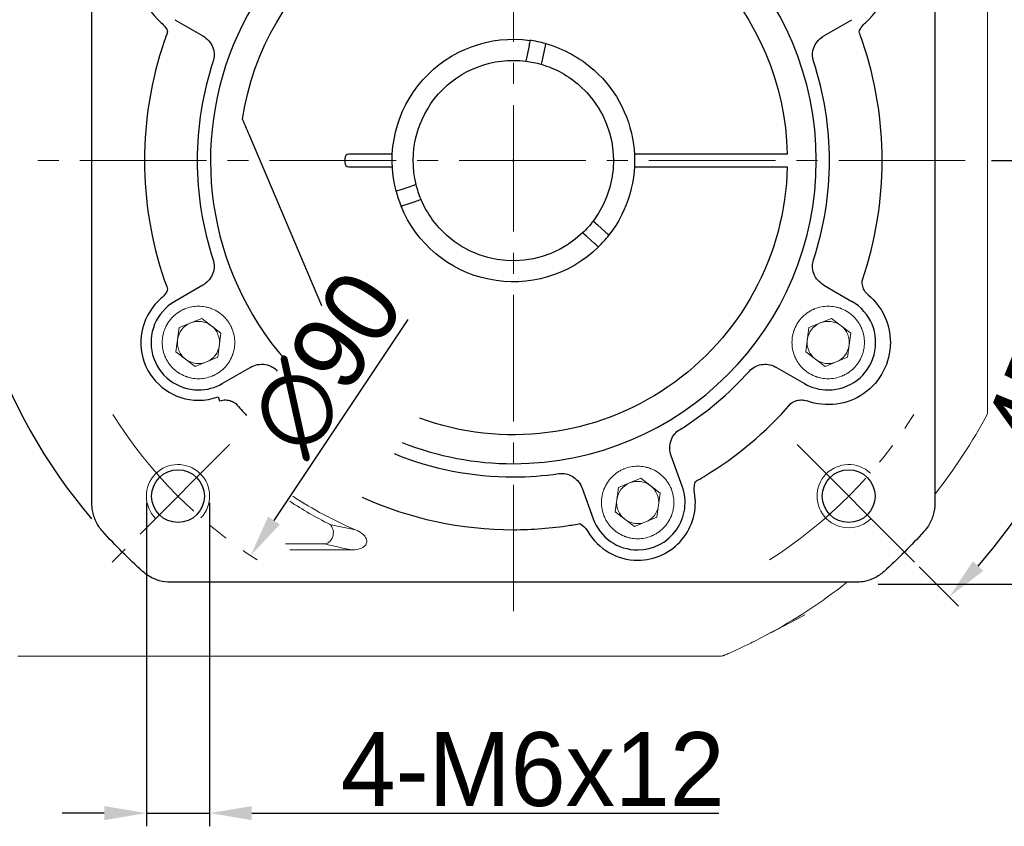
# Model space of a CAD drawing. Header units: millimetres. Extents: x 9533 to 10255, y -112 to 398.
# Tile 3 of 11: x 9615 to 9709, y 154 to 230. Entities that reach past the tile are written whole.
import ezdxf

# ---------------------------------------------------------------- set-up
doc = ezdxf.new("R2010")
doc.units = ezdxf.units.MM
doc.header["$PDSIZE"] = -5
doc.linetypes.add('点画线', pattern=[18, 12, -2, 2, -2])
doc.layers.get('0').update_dxf_attribs({"lineweight": 18})
doc.layers.get('Defpoints').update_dxf_attribs({"lineweight": 18})
for name, color, linetype, lineweight in [('7中心线层', 7, '点画线', 18), ('尺寸线层', 3, 'Continuous', 18), ('粗实线', 7, 'Continuous', 40)]:
    doc.layers.add(name, color=color, linetype=linetype, lineweight=lineweight)
doc.styles.add('工程字', font='txt')
doc.dimstyles.new('DIMSTYLE_17', dxfattribs={"dimtxt": 8, "dimasz": 12, "dimexe": 0.18, "dimexo": 0.0625, "dimgap": 0.09, "dimtad": 1, "dimtih": 1, "dimtoh": 1, "dimdec": 3, "dimdsep": 46, "dimtxsty": 'Standard', "dimblk": '_CAXARROW', "dimcen": 0.09, "dimdle": 24, "dimadec": 0, "dimazin": 0, "dimtfac": 0.7, "dimtdec": 3, "dimtofl": 0, "dimtmove": 0, "dimatfit": 3, "dimfxl": 1, "dimtolj": 1, "dimarcsym": 0})
doc.dimstyles.new('ISO-25', dxfattribs={"dimtxt": 7, "dimasz": 4, "dimexe": 1.25, "dimexo": 0.625, "dimtad": 1, "dimtxsty": '工程字', "dimcen": 2, "dimdle": 8, "dimadec": 0, "dimazin": 0, "dimtfac": 1, "dimtmove": 0, "dimatfit": 3, "dimfxl": 1, "dimarcsym": 0})

# ---------------------------------------------------------------- blocks, each defined once
blk = doc.blocks.new('*D39')
at = {"layer": 'Defpoints', "color": 0}
for p in [(9619.243, 216.644), (9706.719, 216.644), (9688.911, 189.713), (9712.646, 187.392), (9700.045, 178.579)]:
    blk.add_point(p, dxfattribs=at)
at = {"layer": '尺寸线层', "color": 0, "lineweight": -2}
for p, q in [((9707.344, 216.644), (9721.734, 216.644)), ((9700.487, 178.137), (9704.232, 174.392))]:
    blk.add_line(p, q, dxfattribs=at)
blk.add_arc((9661.98, 216.644), 58.504, 318.91817, 356.08183, dxfattribs=at)
at = {"layer": '尺寸线层', "color": 0}
for points in [[(9721.013, 212.624), (9719.681, 212.669), (9720.484, 216.644)], [(9705.591, 178.654), (9706.566, 177.744), (9703.348, 175.276)]]:
    blk.add_solid(points, dxfattribs=at)
at = {"layer": '尺寸线层', "color": 0, "insert": (9712.273, 195.963), "char_height": 7, "attachment_point": 5, "rotation": 67.64689, "style": '工程字'}
blk.add_mtext('45%%d', dxfattribs=at)
blk = doc.blocks.new('*D40')
at = {"layer": 'Defpoints', "color": 0}
for p in [(9700.045, 254.71), (9688.911, 243.575), (9718.336, 231.745), (9619.243, 216.644), (9706.719, 216.644)]:
    blk.add_point(p, dxfattribs=at)
at = {"layer": '尺寸线层', "color": 0, "lineweight": -2}
for p, q in [((9700.487, 255.152), (9704.119, 258.784)), ((9707.344, 216.644), (9721.574, 216.644))]:
    blk.add_line(p, q, dxfattribs=at)
blk.add_arc((9661.98, 216.644), 58.344, 3.9289, 41.0711, dxfattribs=at)
at = {"layer": '尺寸线层', "color": 0}
for points in [[(9706.453, 255.431), (9705.478, 254.521), (9703.235, 257.9)], [(9719.521, 220.619), (9720.853, 220.665), (9720.324, 216.644)]]:
    blk.add_solid(points, dxfattribs=at)
at = {"layer": '尺寸线层', "color": 0, "insert": (9719.694, 240.55), "char_height": 7, "attachment_point": 5, "rotation": 292.5, "style": '工程字'}
blk.add_mtext('45%%d', dxfattribs=at)
blk = doc.blocks.new('*D41')
at = {"layer": 'Defpoints', "color": 0}
for p in [(9686.909, 254.108), (9637.051, 179.181)]:
    blk.add_point(p, dxfattribs=at)
at = {"layer": '尺寸线层', "color": 0, "lineweight": -2}
blk.add_line((9651.959, 201.584), (9639.267, 182.511), dxfattribs=at)
at = {"layer": '尺寸线层', "color": 0}
blk.add_solid([(9638.712, 182.88), (9639.822, 182.141), (9637.051, 179.181)], dxfattribs=at)
at = {"layer": '尺寸线层', "color": 0, "insert": (9644.246, 197.44), "char_height": 7, "attachment_point": 5, "rotation": 56.35918, "style": '工程字'}
blk.add_mtext('∅90', dxfattribs=at)
blk = doc.blocks.new('_CAXARROW')
blk.add_hatch(color=0).paths.add_polyline_path([(0, 0), (-1, 0.125), (-1, -0.125)], flags=0)
blk = doc.blocks.new('*D42')
at = {"layer": 'Defpoints', "color": 0}
for p in [(9696.577, 256.132), (9627.383, 177.157)]:
    blk.add_point(p, dxfattribs=at)
at = {"layer": '尺寸线层', "color": 0, "lineweight": -2}
for p, q in [((9707.987, 269.154), (9700.531, 260.645)), ((9728.071, 269.154), (9707.987, 269.154)), ((9661.89, 216.644), (9662.07, 216.644)), ((9661.98, 216.554), (9661.98, 216.734))]:
    blk.add_line(p, q, dxfattribs=at)
blk.add_arc((9661.98, 216.644), 52.5, 48.58004, 220.29938, dxfattribs=at)
at = {"layer": '尺寸线层', "color": 0, "lineweight": -2, "xscale": 6, "yscale": 6, "zscale": 6, "rotation": 228.7764806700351}
blk.add_blockref('_CAXARROW', (9696.577, 256.132), dxfattribs=at)
at = {"layer": '尺寸线层', "color": 0, "insert": (9718.529, 273.654), "char_height": 7, "attachment_point": 5, "style": '工程字'}
blk.add_mtext('\\A1;\\A1;∅105', dxfattribs=at)
blk = doc.blocks.new('_FILLED')
at = {"linetype": 'ByBlock'}
blk.add_hatch(color=0, dxfattribs=at).paths.add_polyline_path([(0, 0), (-1, 0.133), (-1, -0.133)], flags=0)
blk = doc.blocks.new('*D43')
at = {"layer": 'Defpoints', "color": 0}
for p in [(9627.16, 184.825), (9633.16, 184.825), (9633.16, 154.774)]:
    blk.add_point(p, dxfattribs=at)
at = {"layer": '尺寸线层', "color": 0, "lineweight": -2}
for p, q in [((9627.16, 184.2), (9627.16, 153.524)), ((9633.16, 184.2), (9633.16, 153.524)), ((9623.16, 154.774), (9619.16, 154.774)), ((9627.16, 154.774), (9633.16, 154.774)), ((9637.16, 154.774), (9681.477, 154.774))]:
    blk.add_line(p, q, dxfattribs=at)
at = {"layer": '尺寸线层', "color": 0}
for points in [[(9623.16, 154.107), (9623.16, 155.44), (9627.16, 154.774)], [(9637.16, 155.44), (9637.16, 154.107), (9633.16, 154.774)]]:
    blk.add_solid(points, dxfattribs=at)
at = {"layer": '尺寸线层', "color": 0, "insert": (9663.821, 158.899), "char_height": 7, "attachment_point": 5, "style": '工程字'}
blk.add_mtext('4-M6x12', dxfattribs=at)
blk = doc.blocks.new('*D45')
at = {"layer": 'Defpoints', "color": 0}
for p in [(9695.984, 256.48), (9733.882, 256.48), (9695.984, 176.48)]:
    blk.add_point(p, dxfattribs=at)
at = {"layer": '尺寸线层', "color": 0, "lineweight": -2}
for p, q in [((9696.609, 256.48), (9735.132, 256.48)), ((9733.882, 180.48), (9733.882, 252.48)), ((9696.609, 176.48), (9735.132, 176.48))]:
    blk.add_line(p, q, dxfattribs=at)
at = {"layer": '尺寸线层', "color": 0}
for points in [[(9734.549, 252.48), (9733.216, 252.48), (9733.882, 256.48)], [(9733.216, 180.48), (9734.549, 180.48), (9733.882, 176.48)]]:
    blk.add_solid(points, dxfattribs=at)
at = {"layer": '尺寸线层', "color": 0, "insert": (9729.757, 216.48), "char_height": 7, "attachment_point": 5, "rotation": 90, "style": '工程字'}
blk.add_mtext('80', dxfattribs=at)

msp = doc.modelspace()

# ---------------------------------------------------------------- linework, layer by layer
at = {"color": 7, "linetype": 'Continuous', "lineweight": 15}
msp.add_line((9706.9799, 238.4389), (9706.9799, 194.8499), dxfattribs=at)
for p, q in [((9630.2711, 200.8019), (9632.4056, 201.6837)), ((9632.4056, 201.6837), (9634.2365, 200.2762)), ((9690.0269, 200.8019), (9692.1613, 201.6837)), ((9692.1613, 201.6837), (9693.9922, 200.2762)), ((9629.9676, 198.5125), (9630.2711, 200.8019)), ((9634.2365, 200.2762), (9633.9329, 197.9868)), ((9689.7234, 198.5125), (9690.0269, 200.8019)), ((9693.9922, 200.2762), (9693.6887, 197.9868)), ((9631.7985, 197.105), (9629.9676, 198.5125)), ((9691.5543, 197.105), (9689.7234, 198.5125)), ((9633.9329, 197.9868), (9631.7985, 197.105)), ((9693.6887, 197.9868), (9691.5543, 197.105)), ((9688.9109, 189.7133), (9700.0453, 178.579)), ((9671.9487, 185.6325), (9674.0831, 186.5143)), ((9674.0831, 186.5143), (9675.914, 185.1068)), ((9671.6452, 183.3431), (9671.9487, 185.6325)), ((9675.914, 185.1068), (9675.6105, 182.8174)), ((9673.4761, 181.9356), (9671.6452, 183.3431)), ((9675.6105, 182.8174), (9673.4761, 181.9356)), ((9644.0946, 180.2921), (9640.3543, 180.2921)), ((9646.6259, 179.7312), (9640.7723, 179.7312))]:
    msp.add_line(p, q)
at = {"linetype": 'Continuous', "lineweight": 15}
for p, q in [((9614.9759, 169.6444), (9680.7796, 169.6444)), ((9681.6264, 169.6597), (9681.6148, 169.6613))]:
    msp.add_line(p, q, dxfattribs=at)
for centre, radius, start, end in [((9632.102, 199.3944), 2, 112.448281, 172.448281), ((9632.102, 199.3944), 2, 52.448281, 112.448281), ((9632.102, 199.3944), 2, 22.448281, 52.448281), ((9691.8578, 199.3944), 2, 112.448281, 172.448281), ((9691.8578, 199.3944), 2, 52.448281, 112.448281), ((9691.8578, 199.3944), 2, 22.448281, 52.448281), ((9632.102, 199.3944), 2, 352.448281, 22.448281), ((9691.8578, 199.3944), 2, 352.448281, 22.448281), ((9632.102, 199.3944), 2, 172.448281, 202.448281), ((9691.8578, 199.3944), 2, 172.448281, 202.448281), ((9632.102, 199.3944), 2, 202.448281, 232.448281), ((9691.8578, 199.3944), 2, 202.448281, 232.448281), ((9632.102, 199.3944), 2, 232.448281, 292.448281), ((9691.8578, 199.3944), 2, 232.448281, 292.448281), ((9630.1601, 184.8246), 3, 316.591754, 225), ((9693.7997, 184.8246), 3, 46.591754, 315), ((9673.7796, 184.225), 2, 112.448281, 172.448281), ((9673.7796, 184.225), 2, 52.448281, 112.448281), ((9673.7796, 184.225), 2, 22.448281, 52.448281), ((9661.9799, 216.6444), 38.6478, 236.704097, 243.174226), ((9661.9799, 216.6444), 38.0868, 236.685853, 246.860567), ((9673.7796, 184.225), 2, 172.448281, 202.448281), ((9673.7796, 184.225), 2, 352.448281, 22.448281), ((9673.7796, 184.225), 2, 202.448281, 232.448281), ((9673.7796, 184.225), 2, 232.448281, 292.448281)]:
    msp.add_arc(centre, radius, start, end)
at = {"extrusion": (0, 0, -1)}
for centre in [(-9632.102, 199.3944), (-9691.8578, 199.3944), (-9673.7796, 184.225)]:
    msp.add_arc(centre, 2, 187.551719, 247.551719, dxfattribs=at)
at = {"color": 7, "linetype": 'Continuous', "lineweight": 15}
for start, end in [(321.63877, 331.927513), (298.072487, 308.36123)]:
    msp.add_arc((9661.9799, 216.6444), 51, start, end, dxfattribs=at)
at = {"linetype": 'Continuous', "lineweight": 15}
msp.add_arc((9681.6164, 170.6571), 0.9958, 269.902512, 293.120125, dxfattribs=at)
msp.add_ellipse((9680.7796, 216.6444), major_axis=(0, 47), ratio=0.6616415, start_param=3.1415927, end_param=3.1684518, dxfattribs=at)
for points, knots in [([(9632.102, 195.9555), (9631.8835, 195.9555), (9631.5613, 195.9857), (9631.1955, 196.0737), (9631.015, 196.1309), (9630.9254, 196.1628), (9630.8871, 196.1772), (9630.8616, 196.187), (9630.85, 196.1915), (9630.395, 196.3715), (9630.0059, 196.6273), (9629.5026, 197.1304), (9629.2811, 197.402), (9629.0753, 197.7536), (9628.9856, 197.9382), (9628.944, 198.0326), (9628.9269, 198.0736), (9628.9156, 198.101), (9628.9096, 198.1158), (9628.7437, 198.5348), (9628.6632, 198.9574), (9628.6631, 199.6128), (9628.6933, 199.9349), (9628.7813, 200.3008), (9628.8386, 200.4813), (9628.8705, 200.571), (9628.8849, 200.6093), (9628.8946, 200.6348), (9628.8992, 200.6464), (9629.0792, 201.1014), (9629.3349, 201.4905), (9629.8381, 201.9938), (9630.1096, 202.2153), (9630.4613, 202.4211), (9630.6458, 202.5109), (9630.7403, 202.5524), (9630.7812, 202.5695), (9630.8087, 202.5808), (9630.8235, 202.5868), (9631.2425, 202.7527), (9631.6651, 202.8332), (9632.102, 202.8332)], [0, 0, 0, 0, 0.0625, 0.09375, 0.109375, 0.1171875, 0.1210938, 0.1210938, 0.125, 0.125, 0.25, 0.25, 0.3125, 0.34375, 0.359375, 0.3671875, 0.3710938, 0.3710938, 0.375, 0.375, 0.5, 0.5, 0.5625, 0.59375, 0.609375, 0.6171875, 0.6210937, 0.6210937, 0.625, 0.625, 0.75, 0.75, 0.8125, 0.84375, 0.859375, 0.8671875, 0.8710937, 0.8710937, 0.875, 0.875, 1, 1, 1, 1]), ([(9632.102, 202.8332), (9632.3205, 202.8333), (9632.6426, 202.8031), (9633.0085, 202.7151), (9633.189, 202.6578), (9633.2787, 202.6259), (9633.3169, 202.6115), (9633.3424, 202.6018), (9633.3541, 202.5973), (9633.809, 202.4172), (9634.1981, 202.1615), (9634.7015, 201.6583), (9634.923, 201.3868), (9635.1288, 201.0351), (9635.2185, 200.8506), (9635.2601, 200.7561), (9635.2772, 200.7152), (9635.2885, 200.6878), (9635.2944, 200.6729), (9635.4604, 200.254), (9635.5409, 199.8313), (9635.541, 199.1759), (9635.5108, 198.8538), (9635.4228, 198.4879), (9635.3655, 198.3074), (9635.3336, 198.2178), (9635.3192, 198.1795), (9635.3095, 198.154), (9635.3049, 198.1423), (9635.1249, 197.6874), (9634.8691, 197.2983), (9634.366, 196.7949), (9634.0945, 196.5734), (9633.7428, 196.3676), (9633.5582, 196.2779), (9633.4638, 196.2363), (9633.4228, 196.2192), (9633.3954, 196.208), (9633.3806, 196.202), (9632.9615, 196.036), (9632.5395, 195.9555), (9632.102, 195.9555)], [0, 0, 0, 0, 0.0625, 0.09375, 0.109375, 0.1171875, 0.1210937, 0.1210937, 0.125, 0.125, 0.25, 0.25, 0.3125, 0.34375, 0.359375, 0.3671875, 0.3710938, 0.3710938, 0.375, 0.375, 0.5, 0.5, 0.5625, 0.59375, 0.609375, 0.6171875, 0.6210937, 0.6210937, 0.625, 0.625, 0.75, 0.75, 0.8125, 0.84375, 0.859375, 0.8671875, 0.8710938, 0.8710938, 0.875, 0.875, 1, 1, 1, 1]), ([(9691.8578, 195.9555), (9691.6392, 195.9555), (9691.3171, 195.9857), (9690.9512, 196.0737), (9690.7708, 196.1309), (9690.6812, 196.1628), (9690.6429, 196.1772), (9690.6174, 196.187), (9690.6057, 196.1915), (9690.1508, 196.3715), (9689.7617, 196.6273), (9689.2584, 197.1304), (9689.0368, 197.402), (9688.831, 197.7536), (9688.7413, 197.9382), (9688.6997, 198.0326), (9688.6826, 198.0736), (9688.6714, 198.101), (9688.6654, 198.1158), (9688.4995, 198.5348), (9688.419, 198.9574), (9688.4189, 199.6128), (9688.449, 199.9349), (9688.5371, 200.3008), (9688.5943, 200.4813), (9688.6262, 200.571), (9688.6406, 200.6093), (9688.6504, 200.6348), (9688.6549, 200.6464), (9688.8349, 201.1014), (9689.0907, 201.4905), (9689.5939, 201.9938), (9689.8654, 202.2153), (9690.217, 202.4211), (9690.4016, 202.5109), (9690.4961, 202.5524), (9690.537, 202.5695), (9690.5644, 202.5808), (9690.5793, 202.5868), (9690.9982, 202.7527), (9691.4208, 202.8332), (9691.8578, 202.8332)], [0, 0, 0, 0, 0.0625, 0.09375, 0.109375, 0.1171875, 0.1210938, 0.1210938, 0.125, 0.125, 0.25, 0.25, 0.3125, 0.34375, 0.359375, 0.3671875, 0.3710938, 0.3710938, 0.375, 0.375, 0.5, 0.5, 0.5625, 0.59375, 0.609375, 0.6171875, 0.6210938, 0.6210938, 0.625, 0.625, 0.75, 0.75, 0.8125, 0.84375, 0.859375, 0.8671875, 0.8710938, 0.8710938, 0.875, 0.875, 1, 1, 1, 1]), ([(9691.8578, 202.8332), (9692.0763, 202.8333), (9692.3984, 202.8031), (9692.7643, 202.7151), (9692.9448, 202.6578), (9693.0344, 202.6259), (9693.0727, 202.6115), (9693.0982, 202.6018), (9693.1098, 202.5973), (9693.5648, 202.4172), (9693.9539, 202.1615), (9694.4572, 201.6583), (9694.6788, 201.3868), (9694.8846, 201.0351), (9694.9743, 200.8506), (9695.0158, 200.7561), (9695.033, 200.7152), (9695.0442, 200.6878), (9695.0502, 200.6729), (9695.2161, 200.254), (9695.2966, 199.8313), (9695.2967, 199.1759), (9695.2665, 198.8538), (9695.1785, 198.4879), (9695.1213, 198.3074), (9695.0893, 198.2178), (9695.075, 198.1795), (9695.0652, 198.154), (9695.0607, 198.1423), (9694.8806, 197.6874), (9694.6249, 197.2983), (9694.1217, 196.7949), (9693.8502, 196.5734), (9693.4985, 196.3676), (9693.314, 196.2779), (9693.2195, 196.2363), (9693.1786, 196.2192), (9693.1512, 196.208), (9693.1363, 196.202), (9692.7172, 196.036), (9692.2953, 195.9555), (9691.8578, 195.9555)], [0, 0, 0, 0, 0.0625, 0.09375, 0.109375, 0.1171875, 0.1210937, 0.1210937, 0.125, 0.125, 0.25, 0.25, 0.3125, 0.34375, 0.359375, 0.3671875, 0.3710938, 0.3710938, 0.375, 0.375, 0.5, 0.5, 0.5625, 0.59375, 0.609375, 0.6171875, 0.6210937, 0.6210937, 0.625, 0.625, 0.75, 0.75, 0.8125, 0.84375, 0.859375, 0.8671875, 0.8710937, 0.8710937, 0.875, 0.875, 1, 1, 1, 1]), ([(9673.7796, 180.7861), (9673.5611, 180.7861), (9673.2389, 180.8163), (9672.873, 180.9043), (9672.6926, 180.9615), (9672.603, 180.9934), (9672.5647, 181.0078), (9672.5392, 181.0176), (9672.5276, 181.0221), (9672.0726, 181.2021), (9671.6835, 181.4579), (9671.1802, 181.961), (9670.9586, 182.2326), (9670.7528, 182.5842), (9670.6631, 182.7688), (9670.6216, 182.8632), (9670.6044, 182.9042), (9670.5932, 182.9316), (9670.5872, 182.9464), (9670.4213, 183.3654), (9670.3408, 183.788), (9670.3407, 184.4434), (9670.3709, 184.7655), (9670.4589, 185.1314), (9670.5161, 185.3119), (9670.5481, 185.4016), (9670.5624, 185.4399), (9670.5722, 185.4654), (9670.5767, 185.477), (9670.7568, 185.932), (9671.0125, 186.3211), (9671.5157, 186.8244), (9671.7872, 187.0459), (9672.1389, 187.2517), (9672.3234, 187.3415), (9672.4179, 187.383), (9672.4588, 187.4001), (9672.4862, 187.4114), (9672.5011, 187.4174), (9672.92, 187.5833), (9673.3427, 187.6638), (9673.7796, 187.6638)], [0, 0, 0, 0, 0.0625, 0.09375, 0.109375, 0.1171875, 0.1210937, 0.1210937, 0.125, 0.125, 0.25, 0.25, 0.3125, 0.34375, 0.359375, 0.3671875, 0.3710937, 0.3710937, 0.375, 0.375, 0.5, 0.5, 0.5625, 0.59375, 0.609375, 0.6171875, 0.6210937, 0.6210937, 0.625, 0.625, 0.75, 0.75, 0.8125, 0.84375, 0.859375, 0.8671875, 0.8710937, 0.8710937, 0.875, 0.875, 1, 1, 1, 1]), ([(9673.7796, 187.6638), (9673.9981, 187.6639), (9674.3202, 187.6337), (9674.6861, 187.5457), (9674.8666, 187.4884), (9674.9562, 187.4565), (9674.9945, 187.4421), (9675.02, 187.4324), (9675.0317, 187.4279), (9675.4866, 187.2478), (9675.8757, 186.9921), (9676.379, 186.4889), (9676.6006, 186.2174), (9676.8064, 185.8657), (9676.8961, 185.6812), (9676.9377, 185.5867), (9676.9548, 185.5458), (9676.966, 185.5184), (9676.972, 185.5035), (9677.1379, 185.0846), (9677.2184, 184.6619), (9677.2185, 184.0065), (9677.1884, 183.6844), (9677.1003, 183.3185), (9677.0431, 183.138), (9677.0112, 183.0484), (9676.9968, 183.0101), (9676.987, 182.9846), (9676.9825, 182.9729), (9676.8025, 182.518), (9676.5467, 182.1289), (9676.0435, 181.6255), (9675.772, 181.404), (9675.4204, 181.1982), (9675.2358, 181.1085), (9675.1414, 181.0669), (9675.1004, 181.0498), (9675.073, 181.0386), (9675.0581, 181.0326), (9674.639, 180.8666), (9674.2171, 180.7861), (9673.7796, 180.7861)], [0, 0, 0, 0, 0.0625, 0.09375, 0.109375, 0.1171875, 0.1210938, 0.1210938, 0.125, 0.125, 0.25, 0.25, 0.3125, 0.34375, 0.359375, 0.3671875, 0.3710938, 0.3710938, 0.375, 0.375, 0.5, 0.5, 0.5625, 0.59375, 0.609375, 0.6171875, 0.6210938, 0.6210938, 0.625, 0.625, 0.75, 0.75, 0.8125, 0.84375, 0.859375, 0.8671875, 0.8710938, 0.8710938, 0.875, 0.875, 1, 1, 1, 1]), ([(9644.539, 182.1558), (9644.9459, 182.0627), (9645.7413, 181.8809), (9646.5957, 181.7067), (9647.0129, 181.6216)], [0, 0, 0, 0, 0.5115958, 1, 1, 1, 1]), ([(9647.0129, 181.6215), (9647.2759, 181.5218), (9647.5319, 181.3801), (9647.7376, 181.1854), (9647.8081, 181.1188), (9647.8732, 181.0449), (9647.9817, 180.8816), (9648.026, 180.7899), (9648.0646, 180.6291), (9648.0708, 180.5613), (9648.0595, 180.4286), (9648.0417, 180.3622), (9647.9877, 180.2442), (9647.952, 180.1906), (9647.8463, 180.0684), (9647.7671, 180.0062), (9647.5474, 179.8744), (9647.3955, 179.82), (9647.041, 179.738), (9646.8318, 179.7228), (9646.6259, 179.7312)], [0, 0, 0, 0, 0.2525471, 0.2525471, 0.2525471, 0.3375831, 0.3375831, 0.423822, 0.423822, 0.4809441, 0.4809441, 0.5383574, 0.5383574, 0.5926474, 0.5926474, 0.6782851, 0.6782851, 0.817254, 0.817254, 1, 1, 1, 1])]:
    msp.add_open_spline(points, degree=3, knots=knots)
at = {"color": 7, "linetype": 'Continuous', "lineweight": 15}
msp.add_open_spline([(9706.9799, 194.8499), (9706.9799, 194.6473), (9706.9799, 194.2417), (9706.9799, 193.5892), (9706.9799, 193.0389), (9706.9799, 192.7298), (9706.9799, 192.6516), (9706.9799, 192.6462), (9706.9799, 192.6444)], degree=3, knots=[0, 0, 0, 0, 0.2329811, 0.4666178, 0.7659083, 0.898269, 0.964059, 1, 1, 1, 1], dxfattribs=at)
msp.add_rational_spline([(9644.539, 182.1558), (9646.7933, 180.6334), (9644.0946, 180.2921)], [1, 0.286948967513, 1], degree=2)
msp.add_open_spline([(9644.0946, 180.2921), (9644.8973, 180.1007), (9645.7364, 179.9132), (9646.6259, 179.7312)], degree=3)
at = {"linetype": 'Continuous', "lineweight": 15}
for points, knots in [([(9689.6474, 173.5629), (9685.3853, 171.3373), (9684.4016, 170.8274), (9683.356, 170.3387), (9682.7083, 170.0453), (9682.219, 169.8315), (9682.0779, 169.7714), (9682.0074, 169.7413)], [0, 0, 0, 0, 0.3338317, 0.4975021, 0.6611124, 0.8305932, 1, 1, 1, 1]), ([(9680.781, 169.6526), (9680.8925, 169.6492), (9681.1744, 169.6406), (9681.4561, 169.6512), (9681.6264, 169.6576)], [0, 0, 0, 0, 0.3957192, 1, 1, 1, 1]), ([(9681.6259, 169.6521), (9681.6294, 169.6519), (9681.682, 169.6492), (9681.77, 169.6655), (9681.8695, 169.6889), (9681.9281, 169.7091), (9681.9517, 169.7181), (9681.9598, 169.7213), (9681.9656, 169.7236), (9681.9713, 169.7259), (9681.9784, 169.7289), (9681.9812, 169.73), (9682.0007, 169.7383), (9682.0114, 169.7429)], [0, 0, 0, 0, 0.0101317, 0.15018, 0.2509112, 0.3055788, 0.3221957, 0.3340375, 0.3482405, 0.3728795, 0.4332905, 0.6884716, 1, 1, 1, 1])]:
    msp.add_open_spline(points, degree=3, knots=knots, dxfattribs=at)
at = {"layer": '7中心线层'}
for p, q in [((9661.9799, 173.9072), (9661.9799, 261.3832)), ((9661.9799, 173.9072), (9661.9799, 261.3832)), ((9704.8515, 216.6444), (9615.299, 216.6444)), ((9704.8515, 216.6444), (9615.299, 216.6444)), ((9635.0489, 189.7133), (9623.9145, 178.579))]:
    msp.add_line(p, q, dxfattribs=at)
for start, end in [(212.345104, 237.284437), (302.715563, 327.654896)]:
    msp.add_arc((9661.9799, 216.6444), 45, start, end, dxfattribs=at)
at = {"layer": '粗实线', "linetype": 'Continuous', "lineweight": 30}
for p, q in [((9621.9901, 216.6444), (9621.9901, 249.1409)), ((9701.9697, 249.1409), (9701.9697, 216.6444)), ((9629.852, 229.9973), (9632.5088, 228.4634)), ((9691.4511, 228.4634), (9694.1078, 229.9973)), ((9663.4669, 227.5434), (9663.2797, 226.6375)), ((9664.9359, 227.2398), (9664.7486, 226.3339)), ((9643.8032, 202.859), (9636.9016, 219.118)), ((9645.9799, 216.8444), (9645.9799, 216.4444)), ((9649.4943, 217.2444), (9646.3799, 217.2444)), ((9687.1728, 217.2444), (9674.4655, 217.2444)), ((9621.9901, 184.1478), (9621.9901, 216.6444)), ((9646.3799, 216.0444), (9649.4943, 216.0444)), ((9674.4655, 216.0444), (9687.1728, 216.0444)), ((9701.9697, 216.6444), (9701.9697, 184.1478)), ((9651.3261, 213.9066), (9652.2042, 214.1973)), ((9651.7976, 212.4826), (9652.6757, 212.7734)), ((9670.6753, 209.9071), (9669.9844, 210.5221)), ((9669.6778, 208.7867), (9668.987, 209.4018)), ((9632.5088, 204.8254), (9629.852, 203.2915)), ((9691.4511, 204.8254), (9694.1078, 203.2915)), ((9634.352, 195.4973), (9637.0088, 197.0311)), ((9686.9511, 197.0311), (9689.6078, 195.4973)), ((9633.9676, 194.2472), (9634.1108, 193.852)), ((9678.0082, 185.7641), (9676.959, 188.6468)), ((9668.5018, 185.5686), (9669.551, 182.6859)), ((9694.4765, 176.6546), (9629.4833, 176.6546))]:
    msp.add_line(p, q, dxfattribs=at)
at = {"layer": '粗实线', "lineweight": 30}
for centre in [(9630.1601, 184.8246), (9693.7997, 184.8246)]:
    msp.add_circle(centre, 2.5, dxfattribs=at)
at = {"layer": '粗实线', "linetype": 'Continuous', "lineweight": 30}
for centre, radius, start, end in [((9661.9799, 216.6444), 28.7414, 90, 221.045694), ((9661.9799, 216.6444), 28.7414, 270, 90), ((9632.102, 233.8944), 5.4748, 70.077371, 229.922626), ((9691.8578, 233.8944), 5.4748, 310.077376, 109.922626), ((9661.9799, 216.6444), 11.5, 74.583042, 82.326871), ((9661.9799, 216.6444), 35, 161.173902, 198.827649), ((9661.9799, 216.6444), 35, 341.173902, 18.827649), ((9661.9799, 216.6444), 30, 161.704723, 198.295279), ((9661.9799, 216.6444), 30, 341.70472, 18.29528), ((9646.3799, 216.8444), 0.4, 90, 180), ((9646.3799, 216.4444), 0.4, 180, 270), ((9661.9799, 216.6444), 11.5, 194.58469, 201.730331), ((9661.9799, 216.6444), 11.5, 314.581389, 322.058752), ((9632.102, 199.3944), 5.4748, 130.077376, 270), ((9632.102, 199.3944), 4.5, 120, 270), ((9691.8578, 199.3944), 4.5, 270, 60), ((9661.9799, 216.6444), 30, 301.704723, 318.295279), ((9632.102, 199.3944), 4.5, 270, 300), ((9691.8578, 199.3944), 4.5, 240, 270), ((9632.102, 199.3944), 5.4748, 270, 289.922626), ((9661.9799, 216.6444), 35, 221.173902, 223.668045), ((9661.9799, 216.6444), 35, 301.173902, 318.827649), ((9661.9799, 216.6444), 28.7414, 248.456607, 270), ((9661.9799, 216.6444), 30, 247.833837, 270), ((9661.9799, 216.6444), 30, 270, 278.29528), ((9673.7796, 184.225), 4.5, 270, 20), ((9673.7796, 184.225), 5.4748, 270, 9.922624), ((9661.9799, 216.6444), 35, 245.813343, 270), ((9673.7796, 184.225), 4.5, 200, 270), ((9661.9799, 216.6444), 35, 270, 278.827649), ((9673.7796, 184.225), 5.4748, 210.077376, 270)]:
    msp.add_arc(centre, radius, start, end, dxfattribs=at)
at = {"layer": '粗实线', "linetype": 'Continuous', "lineweight": 30, "extrusion": (0, 0, -1)}
for centre, radius, start, end in [((-9661.9799, 216.6444), 26, 8.712245, 178.677672), ((-9661.9799, 216.6444), 11.5, 345.417992, 97.939321), ((-9661.9799, 216.6444), 11.5, 105.417992, 131.678656), ((-9661.9799, 216.6444), 9.5, 346.206719, 97.150593), ((-9661.9799, 216.6444), 9.5, 106.206719, 131.678656), ((-9661.9799, 216.6444), 9.5, 106.206719, 131.678656), ((-9661.9799, 216.6444), 11.5, 131.678656, 217.939321), ((-9661.9799, 216.6444), 9.5, 131.678656, 217.150593), ((-9661.9799, 216.6444), 26, 181.322328, 289.970247), ((-9661.9799, 216.6444), 11.5, 225.417992, 337.939321), ((-9661.9799, 216.6444), 9.5, 311.678656, 337.150593), ((-9661.9799, 216.6444), 9.5, 226.206719, 311.678656), ((-9691.8578, 199.3944), 5.8952, 130.077376, 180), ((-9691.8578, 199.3944), 5.8952, 180, 289.922624), ((-9661.9799, 216.6444), 52.4898, 312.07908, 317.92092), ((-9661.9799, 216.6444), 52.4898, 222.07908, 227.92092)]:
    msp.add_arc(centre, radius, start, end, dxfattribs=at)
at = {"layer": '粗实线', "linetype": 'Continuous', "lineweight": 30}
for points, knots in [([(9628.5772, 229.7052), (9628.7299, 229.5765), (9628.8646, 229.4229), (9629.055, 229.1258), (9629.1231, 228.9864), (9629.1741, 228.8419)], [0, 0, 0, 0, 0.5671393, 0.5671393, 1, 1, 1, 1]), ([(9694.7857, 228.8419), (9694.8522, 229.0303), (9694.9483, 229.2105), (9695.1591, 229.4935), (9695.2655, 229.6065), (9695.3826, 229.7052)], [0, 0, 0, 0, 0.5671454, 0.5671454, 1, 1, 1, 1]), ([(9632.5088, 228.4634), (9632.7234, 228.3395), (9632.9203, 228.1778), (9633.2448, 227.8027), (9633.3768, 227.5834), (9633.5475, 227.1289), (9633.5922, 226.888), (9633.5911, 226.4519), (9633.5588, 226.2506), (9633.4964, 226.0618)], [0, 0, 0, 0, 0.2658731, 0.2658731, 0.5324706, 0.5324706, 0.7873187, 0.7873187, 1, 1, 1, 1]), ([(9690.4635, 226.0618), (9690.3961, 226.2656), (9690.3639, 226.4842), (9690.3735, 226.9132), (9690.4151, 227.1293), (9690.5639, 227.5387), (9690.6749, 227.7364), (9690.9567, 228.0953), (9691.1343, 228.2583), (9691.3696, 228.4146), (9691.41, 228.4397), (9691.4511, 228.4634)], [0, 0, 0, 0, 0.2304234, 0.2304234, 0.4603724, 0.4603724, 0.697526, 0.697526, 0.9497031, 0.9497031, 1, 1, 1, 1]), ([(9695.1072, 227.9397), (9695.0288, 228.1695), (9694.9507, 228.3908), (9694.8456, 228.68), (9694.8155, 228.7618), (9694.7857, 228.8419)], [0, 0, 0, 0, 0.7129175, 0.7129175, 1, 1, 1, 1]), ([(9636.9016, 219.118), (9636.7966, 219.3655), (9636.6901, 219.6163), (9636.5479, 219.9513), (9636.5074, 220.0468), (9636.4302, 220.2287), (9636.3928, 220.3167), (9636.3425, 220.4353), (9636.3257, 220.4749), (9636.2986, 220.5387), (9636.2881, 220.5634), (9636.2834, 220.5745), (9636.2816, 220.5788), (9636.2798, 220.583)], [0, 0, 0, 0, 0.4198268, 0.4198268, 0.5894369, 0.5894369, 0.7605051, 0.7605051, 0.8580424, 0.8580424, 0.9571349, 0.9571349, 1, 1, 1, 1]), ([(9650.4979, 217.2444), (9650.4933, 217.2444), (9650.4763, 217.2444), (9650.4022, 217.2444), (9650.3465, 217.2444), (9650.2068, 217.2444), (9650.1209, 217.2444), (9649.9311, 217.2444), (9649.8246, 217.2444), (9649.643, 217.2444), (9649.5684, 217.2444), (9649.4943, 217.2444)], [0, 0, 0, 0, 0.2145951, 0.2145951, 0.4291815, 0.4291815, 0.643905, 0.643905, 0.8589046, 0.8589046, 1, 1, 1, 1]), ([(9674.4655, 217.2444), (9674.3534, 217.2444), (9674.2396, 217.2444), (9674.028, 217.2444), (9673.9271, 217.2444), (9673.7519, 217.2444), (9673.6753, 217.2444), (9673.5566, 217.2444), (9673.5129, 217.2444), (9673.4729, 217.2444), (9673.4596, 217.2444), (9673.4648, 217.2444)], [0, 0, 0, 0, 0.2152668, 0.2152668, 0.4305394, 0.4305394, 0.6457174, 0.6457174, 0.8606419, 0.8606419, 1, 1, 1, 1]), ([(9687.9753, 217.2444), (9687.9707, 217.2444), (9687.9575, 217.2444), (9687.8983, 217.2444), (9687.8537, 217.2444), (9687.7418, 217.2444), (9687.673, 217.2444), (9687.5212, 217.2444), (9687.436, 217.2444), (9687.2911, 217.2444), (9687.2318, 217.2444), (9687.1728, 217.2444)], [0, 0, 0, 0, 0.2148679, 0.2148679, 0.4297343, 0.4297343, 0.6446257, 0.6446257, 0.8595724, 0.8595724, 1, 1, 1, 1]), ([(9649.4943, 216.0444), (9649.6065, 216.0444), (9649.7202, 216.0444), (9649.9319, 216.0444), (9650.0328, 216.0444), (9650.2079, 216.0444), (9650.2846, 216.0444), (9650.4032, 216.0444), (9650.447, 216.0444), (9650.4869, 216.0444), (9650.5002, 216.0444), (9650.4951, 216.0444)], [0, 0, 0, 0, 0.2152668, 0.2152668, 0.4305394, 0.4305394, 0.6457174, 0.6457174, 0.8606419, 0.8606419, 1, 1, 1, 1]), ([(9673.462, 216.0444), (9673.4666, 216.0444), (9673.4836, 216.0444), (9673.5576, 216.0444), (9673.6134, 216.0444), (9673.7531, 216.0444), (9673.839, 216.0444), (9674.0288, 216.0444), (9674.1353, 216.0444), (9674.3168, 216.0444), (9674.3914, 216.0444), (9674.4655, 216.0444)], [0, 0, 0, 0, 0.2145951, 0.2145951, 0.4291815, 0.4291815, 0.643905, 0.643905, 0.8589046, 0.8589046, 1, 1, 1, 1]), ([(9687.1728, 216.0444), (9687.2624, 216.0444), (9687.3532, 216.0444), (9687.5222, 216.0444), (9687.6028, 216.0444), (9687.7427, 216.0444), (9687.804, 216.0444), (9687.8989, 216.0444), (9687.9339, 216.0444), (9687.9651, 216.0444), (9687.9697, 216.0444), (9687.9743, 216.0444)], [0, 0, 0, 0, 0.2151333, 0.2151333, 0.4302684, 0.4302684, 0.6453749, 0.6453749, 0.8604243, 0.8604243, 1, 1, 1, 1]), ([(9633.4964, 207.2269), (9633.5638, 207.0231), (9633.5959, 206.8045), (9633.5864, 206.3756), (9633.5448, 206.1594), (9633.3959, 205.75), (9633.2849, 205.5523), (9633.0032, 205.1934), (9632.8256, 205.0304), (9632.5903, 204.8741), (9632.5499, 204.8491), (9632.5088, 204.8254)], [0, 0, 0, 0, 0.2304234, 0.2304234, 0.4603724, 0.4603724, 0.6975261, 0.6975261, 0.9497031, 0.9497031, 1, 1, 1, 1]), ([(9691.4511, 204.8254), (9691.2364, 204.9493), (9691.0396, 205.1109), (9690.7151, 205.4861), (9690.583, 205.7054), (9690.4124, 206.1598), (9690.3676, 206.4007), (9690.3688, 206.8369), (9690.401, 207.0381), (9690.4635, 207.2269)], [0, 0, 0, 0, 0.2658731, 0.2658731, 0.5324706, 0.5324706, 0.7873187, 0.7873187, 1, 1, 1, 1]), ([(9628.8526, 205.3491), (9628.931, 205.1193), (9629.0092, 204.8979), (9629.1143, 204.6087), (9629.1443, 204.527), (9629.1741, 204.4468)], [0, 0, 0, 0, 0.7129175, 0.7129175, 1, 1, 1, 1]), ([(9695.6533, 203.9052), (9695.4981, 204.0335), (9695.3657, 204.1951), (9695.1887, 204.5266), (9695.1322, 204.697), (9695.0817, 205.0279), (9695.0822, 205.1919), (9695.1075, 205.35)], [0, 0, 0, 0, 0.376905, 0.376905, 0.702258, 0.702258, 1, 1, 1, 1]), ([(9629.1741, 204.4468), (9629.1076, 204.2584), (9629.0115, 204.0782), (9628.8007, 203.7952), (9628.6943, 203.6823), (9628.5772, 203.5836)], [0, 0, 0, 0, 0.5671454, 0.5671454, 1, 1, 1, 1]), ([(9637.0088, 197.0311), (9637.2234, 197.155), (9637.4618, 197.2447), (9637.949, 197.3382), (9638.2049, 197.3429), (9638.6838, 197.2634), (9638.9148, 197.1817), (9639.2919, 196.9627), (9639.4501, 196.8341), (9639.5824, 196.6856)], [0, 0, 0, 0, 0.2658731, 0.2658731, 0.5324706, 0.5324706, 0.7873187, 0.7873187, 1, 1, 1, 1]), ([(9684.3774, 196.6856), (9684.5202, 196.8459), (9684.6934, 196.983), (9685.0697, 197.1892), (9685.2777, 197.2613), (9685.7067, 197.3371), (9685.9334, 197.3398), (9686.3851, 197.2753), (9686.615, 197.2029), (9686.8681, 197.0773), (9686.91, 197.0549), (9686.9511, 197.0311)], [0, 0, 0, 0, 0.2304234, 0.2304234, 0.4603724, 0.4603724, 0.6975261, 0.6975261, 0.9497031, 0.9497031, 1, 1, 1, 1]), ([(9634.1108, 193.852), (9634.2995, 193.9222), (9634.5056, 193.9561), (9634.8812, 193.9436), (9635.0571, 193.9074), (9635.3689, 193.7856), (9635.5106, 193.7032), (9635.6349, 193.6022)], [0, 0, 0, 0, 0.376905, 0.376905, 0.702258, 0.702258, 1, 1, 1, 1]), ([(9688.3256, 193.6029), (9688.4819, 193.7297), (9688.6667, 193.8274), (9689.0263, 193.9349), (9689.2039, 193.9566), (9689.5379, 193.941), (9689.6988, 193.9082), (9689.849, 193.852)], [0, 0, 0, 0, 0.377219, 0.377219, 0.7016635, 0.7016635, 1, 1, 1, 1]), ([(9676.959, 188.6468), (9676.8742, 188.8797), (9676.8273, 189.13), (9676.8199, 189.626), (9676.8597, 189.8789), (9677.0211, 190.3367), (9677.1417, 190.55), (9677.4229, 190.8834), (9677.577, 191.0168), (9677.7462, 191.1213)], [0, 0, 0, 0, 0.2658731, 0.2658731, 0.5324706, 0.5324706, 0.7873187, 0.7873187, 1, 1, 1, 1]), ([(9666.3082, 186.9582), (9666.5206, 186.9892), (9666.7414, 186.9829), (9667.1622, 186.899), (9667.3679, 186.8205), (9667.7452, 186.6029), (9667.9206, 186.4592), (9668.2252, 186.1194), (9668.3548, 185.9162), (9668.4679, 185.6573), (9668.4855, 185.6132), (9668.5018, 185.5686)], [0, 0, 0, 0, 0.2304234, 0.2304234, 0.4603724, 0.4603724, 0.697526, 0.697526, 0.9497031, 0.9497031, 1, 1, 1, 1]), ([(9679.1726, 185.1684), (9679.1383, 185.3651), (9679.1338, 185.5693), (9679.179, 185.9193), (9679.2164, 186.0699), (9679.2701, 186.2133)], [0, 0, 0, 0, 0.5671393, 0.5671393, 1, 1, 1, 1]), ([(9623.0209, 181.468), (9622.7694, 181.7466), (9622.5554, 182.064), (9622.2276, 182.7394), (9622.1106, 183.1039), (9622.0093, 183.6961), (9621.9901, 183.9223), (9621.9901, 184.1478)], [0, 0, 0, 0, 0.3850817, 0.3850817, 0.7701647, 0.7701647, 1, 1, 1, 1]), ([(9701.9697, 184.1478), (9701.9697, 183.7762), (9701.9169, 183.4011), (9701.7118, 182.6869), (9701.5575, 182.341), (9701.2367, 181.8285), (9701.0951, 181.641), (9700.9389, 181.468)], [0, 0, 0, 0, 0.3811515, 0.3811515, 0.7623041, 0.7623041, 1, 1, 1, 1]), ([(9667.3511, 182.059), (9667.591, 182.0962), (9667.8226, 182.1348), (9668.1257, 182.1881), (9668.2114, 182.2035), (9668.2955, 182.2189)], [0, 0, 0, 0, 0.7129175, 0.7129175, 1, 1, 1, 1]), ([(9668.2955, 182.2189), (9668.4695, 182.1207), (9668.6302, 181.9948), (9668.8723, 181.738), (9668.9651, 181.6136), (9669.042, 181.4812)], [0, 0, 0, 0, 0.5671454, 0.5671454, 1, 1, 1, 1]), ([(9629.4833, 176.6546), (9629.1118, 176.6546), (9628.7367, 176.7074), (9628.0225, 176.9125), (9627.6765, 177.0668), (9627.164, 177.3876), (9626.9766, 177.5292), (9626.8036, 177.6854)], [0, 0, 0, 0, 0.3811515, 0.3811515, 0.7623041, 0.7623041, 1, 1, 1, 1]), ([(9697.1563, 177.6854), (9696.8777, 177.4338), (9696.5602, 177.2199), (9695.8849, 176.8921), (9695.5204, 176.7751), (9694.9282, 176.6738), (9694.702, 176.6546), (9694.4765, 176.6546)], [0, 0, 0, 0, 0.3850817, 0.3850817, 0.7701647, 0.7701647, 1, 1, 1, 1])]:
    msp.add_open_spline(points, degree=3, knots=knots, dxfattribs=at)
for points in [[(9629.1741, 228.8419), (9629.0712, 228.565), (9628.9623, 228.2612), (9628.8523, 227.9388)], [(9663.5684, 228.0341), (9663.5345, 227.8706), (9663.5007, 227.707), (9663.4669, 227.5434)], [(9665.0373, 227.7305), (9665.0035, 227.5669), (9664.9697, 227.4033), (9664.9359, 227.2398)], [(9663.2797, 226.6375), (9663.2406, 226.4485), (9663.2015, 226.2595), (9663.1625, 226.0705)], [(9664.7486, 226.3339), (9664.7096, 226.1449), (9664.6705, 225.9559), (9664.6314, 225.7668)], [(9663.1625, 226.0705), (9663.6584, 226.0083), (9664.1515, 225.9063), (9664.6314, 225.7668)], [(9652.2042, 214.1973), (9652.3874, 214.258), (9652.5706, 214.3187), (9652.7539, 214.3794)], [(9653.2254, 212.9554), (9653.0313, 213.416), (9652.873, 213.894), (9652.7539, 214.3794)], [(9650.8504, 213.7491), (9651.0089, 213.8016), (9651.1675, 213.8541), (9651.3261, 213.9066)], [(9651.3219, 212.3251), (9651.4804, 212.3776), (9651.639, 212.4301), (9651.7976, 212.4826)], [(9652.6757, 212.7734), (9652.8589, 212.8341), (9653.0421, 212.8947), (9653.2254, 212.9554)], [(9669.5519, 210.9072), (9669.2501, 210.5088), (9668.9152, 210.1327), (9668.5545, 209.7869)], [(9669.9844, 210.5221), (9669.8403, 210.6505), (9669.6961, 210.7788), (9669.5519, 210.9072)], [(9668.987, 209.4018), (9668.8428, 209.5302), (9668.6987, 209.6585), (9668.5545, 209.7869)], [(9671.0495, 209.5739), (9670.9248, 209.6849), (9670.8, 209.796), (9670.6753, 209.9071)], [(9670.0521, 208.4535), (9669.9274, 208.5646), (9669.8026, 208.6757), (9669.6778, 208.7867)], [(9679.2701, 186.2133), (9679.5271, 186.3593), (9679.8057, 186.522), (9680.0972, 186.6984)]]:
    msp.add_open_spline(points, degree=3, dxfattribs=at)

# ---------------------------------------------------------------- dimensions: what is measured, and where the dimension line sits
at = {"layer": '尺寸线层', "color": 3}
dim = msp.add_diameter_dim_2p(p1=(9627.3825, 177.1568), p2=(9696.5773, 256.1319), text='\\A1;<>', dimstyle='DIMSTYLE_17', override={"dimtxt": 7, "dimasz": 6, "dimgap": 1, "dimtxsty": '工程字', "dimtol": 0, "dimldrblk": '_FILLED'}, dxfattribs=at)
dim.commit()
dim.dimension.update_dxf_attribs({"geometry": '*D42', "text_midpoint": (9718.5287, 269.154), "dimtype": 163})
dim = msp.add_angular_dim_2l(base=(9718.336, 231.7449), line1=((9619.2428, 216.6444), (9706.7188, 216.6444)), line2=((9688.9109, 243.5754), (9700.0453, 254.7097)), dimstyle='ISO-25', dxfattribs=at)
dim.commit()
dim.dimension.update_dxf_attribs({"geometry": '*D40', "text_midpoint": (9719.6938, 240.5502)})
dim = msp.add_linear_dim(base=(9733.8824, 256.4799), p1=(9695.9836, 176.4799), p2=(9695.9836, 256.4799), angle=270, dimstyle='ISO-25', dxfattribs=at)
dim.commit()
dim.dimension.update_dxf_attribs({"geometry": '*D45', "text_midpoint": (9729.7574, 216.4799)})
dim = msp.add_diameter_dim_2p(p1=(9686.9092, 254.1081), p2=(9637.0506, 179.1807), dimstyle='ISO-25', dxfattribs=at)
dim.commit()
dim.dimension.update_dxf_attribs({"geometry": '*D41', "text_midpoint": (9647.6803, 195.155), "dimtype": 163})
dim = msp.add_angular_dim_2l(base=(9712.6457, 187.3924), line1=((9688.9109, 189.7133), (9700.0453, 178.579)), line2=((9619.2428, 216.6444), (9706.7188, 216.6444)), dimstyle='ISO-25', dxfattribs=at)
dim.commit()
dim.dimension.update_dxf_attribs({"geometry": '*D39', "text_midpoint": (9716.0877, 194.3945), "dimtype": 162})
dim = msp.add_linear_dim(base=(9633.1601, 154.7735), p1=(9627.1601, 184.8246), p2=(9633.1601, 184.8246), angle=180, text='4-M<>x12', dimstyle='ISO-25', override={"dimtxt": 7, "dimtxsty": '工程字'}, dxfattribs=at)
dim.commit()
dim.dimension.update_dxf_attribs({"geometry": '*D43', "text_midpoint": (9663.8214, 154.7735), "dimtype": 160})

doc.saveas('drawing.dxf')
